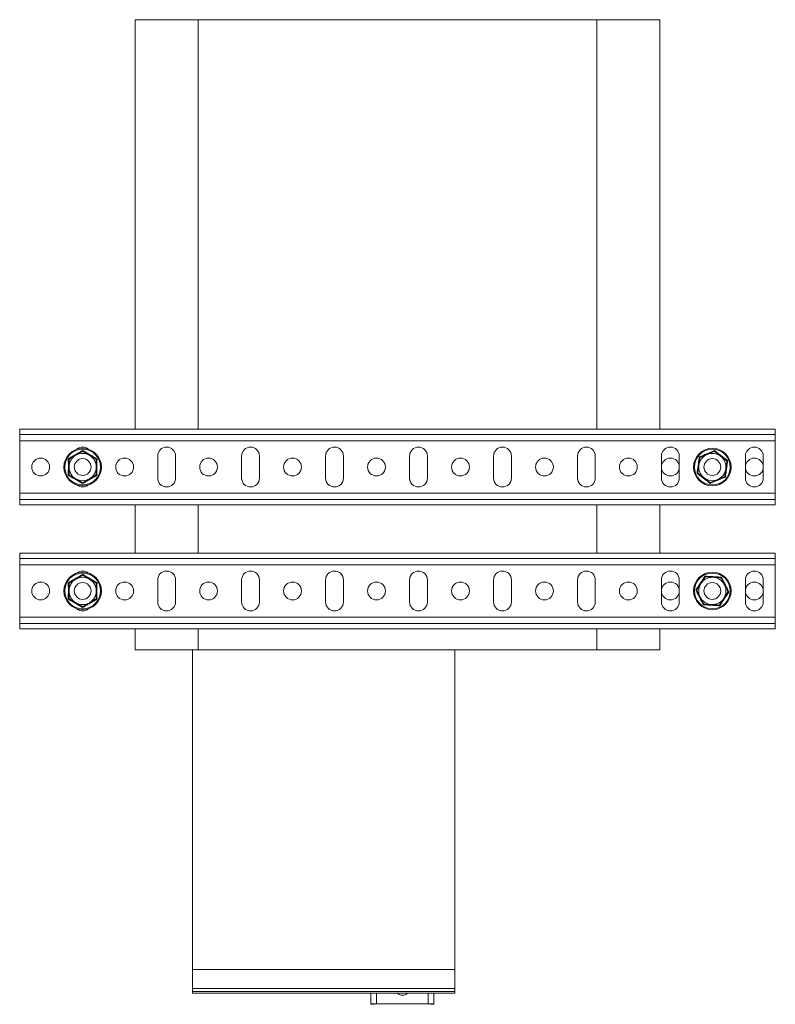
# Model space of a CAD drawing. Header units: millimetres. Extents: x -2 to 1106, y -1683 to -75.
# Tile 4 of 7: x 746 to 1106, y -1658 to -1189. Entities that reach past the tile are written whole.
import ezdxf

# ---------------------------------------------------------------- set-up
doc = ezdxf.new("R2010")
doc.units = ezdxf.units.MM

msp = doc.modelspace()

# ---------------------------------------------------------------- linework, layer by layer
at = {"color": 7, "linetype": 'Continuous', "lineweight": 15}
for p, q in [((800.74, -1384.02), (800.74, -1189.02)), ((800.74, -1189.02), (830.74, -1189.02)), ((1020.74, -1189.02), (830.74, -1189.02)), ((1020.74, -1189.02), (1050.74, -1189.02)), ((1050.74, -1189.02), (1050.74, -1384.02)), ((1105.74, -1384.02), (745.74, -1384.02)), ((745.74, -1386.52), (745.74, -1384.02)), ((1105.74, -1386.52), (745.74, -1386.52)), ((745.74, -1389.52), (745.74, -1386.52)), ((1105.74, -1386.52), (1105.74, -1384.02)), ((1105.74, -1389.52), (1105.74, -1386.52)), ((1105.74, -1389.52), (745.74, -1389.52)), ((745.74, -1414.52), (745.74, -1389.52)), ((1105.74, -1414.52), (1105.74, -1389.52)), ((811.49, -1396.77), (811.49, -1407.27)), ((819.99, -1407.27), (819.99, -1396.77)), ((851.49, -1396.77), (851.49, -1407.27)), ((859.99, -1407.27), (859.99, -1396.77)), ((891.49, -1396.77), (891.49, -1407.27)), ((899.99, -1407.27), (899.99, -1396.77)), ((931.49, -1396.77), (931.49, -1407.27)), ((939.99, -1407.27), (939.99, -1396.77)), ((971.49, -1396.77), (971.49, -1407.27)), ((979.99, -1407.27), (979.99, -1396.77)), ((1011.49, -1396.77), (1011.49, -1407.27)), ((1019.99, -1407.27), (1019.99, -1396.77)), ((1051.49, -1396.77), (1051.49, -1407.27)), ((1059.99, -1407.27), (1059.99, -1396.77)), ((1091.49, -1396.77), (1091.49, -1407.27)), ((1099.99, -1407.27), (1099.99, -1396.77)), ((1105.74, -1414.52), (745.74, -1414.52)), ((745.74, -1417.52), (745.74, -1414.52)), ((1105.74, -1417.52), (1105.74, -1414.52)), ((1105.74, -1417.52), (745.74, -1417.52)), ((745.74, -1420.02), (745.74, -1417.52)), ((1105.74, -1420.02), (745.74, -1420.02)), ((800.74, -1443.02), (800.74, -1420.02)), ((1050.74, -1420.02), (1050.74, -1443.02)), ((1105.74, -1420.02), (1105.74, -1417.52)), ((1105.74, -1443.02), (745.74, -1443.02)), ((745.74, -1445.52), (745.74, -1443.02)), ((1105.74, -1445.52), (1105.74, -1443.02)), ((1105.74, -1445.52), (745.74, -1445.52)), ((745.74, -1448.52), (745.74, -1445.52)), ((1105.74, -1448.52), (745.74, -1448.52)), ((745.74, -1473.52), (745.74, -1448.52)), ((1105.74, -1448.52), (1105.74, -1445.52)), ((1105.74, -1473.52), (1105.74, -1448.52)), ((811.49, -1455.77), (811.49, -1466.27)), ((819.99, -1466.27), (819.99, -1455.77)), ((851.49, -1455.77), (851.49, -1466.27)), ((859.99, -1466.27), (859.99, -1455.77)), ((891.49, -1455.77), (891.49, -1466.27)), ((899.99, -1466.27), (899.99, -1455.77)), ((931.49, -1455.77), (931.49, -1466.27)), ((939.99, -1466.27), (939.99, -1455.77)), ((971.49, -1455.77), (971.49, -1466.27)), ((979.99, -1466.27), (979.99, -1455.77)), ((1011.49, -1455.77), (1011.49, -1466.27)), ((1019.99, -1466.27), (1019.99, -1455.77)), ((1051.49, -1455.77), (1051.49, -1466.27)), ((1059.99, -1466.27), (1059.99, -1455.77)), ((1091.49, -1455.77), (1091.49, -1466.27)), ((1099.99, -1466.27), (1099.99, -1455.77)), ((1105.74, -1473.52), (745.74, -1473.52)), ((745.74, -1476.52), (745.74, -1473.52)), ((1105.74, -1476.52), (745.74, -1476.52)), ((745.74, -1479.02), (745.74, -1476.52)), ((1105.74, -1476.52), (1105.74, -1473.52)), ((1105.74, -1479.02), (1105.74, -1476.52)), ((1105.74, -1479.02), (745.74, -1479.02)), ((800.74, -1489.02), (800.74, -1479.02)), ((1050.74, -1479.02), (1050.74, -1489.02)), ((830.74, -1489.02), (800.74, -1489.02)), ((828.09, -1641.19), (828.09, -1489.02)), ((1020.74, -1489.02), (830.74, -1489.02)), ((953.09, -1641.19), (953.09, -1489.02)), ((1050.74, -1489.02), (1020.74, -1489.02)), ((953.09, -1641.19), (828.09, -1641.19)), ((828.09, -1641.19), (828.09, -1650.29)), ((953.09, -1641.19), (953.09, -1650.29)), ((828.09, -1650.29), (953.09, -1650.29)), ((828.09, -1650.29), (828.09, -1651.73)), ((828.09, -1651.73), (953.09, -1651.73)), ((828.09, -1651.73), (828.09, -1652.5)), ((828.09, -1652.5), (953.09, -1652.5)), ((828.09, -1652.5), (953.09, -1652.5)), ((828.09, -1652.5), (828.09, -1652.5)), ((913.09, -1657.62), (913.09, -1652.5)), ((943.09, -1657.62), (943.09, -1652.5)), ((953.09, -1650.29), (953.09, -1651.73)), ((953.09, -1651.73), (953.09, -1652.5)), ((953.09, -1652.5), (953.09, -1652.5)), ((913.09, -1657.62), (914.59, -1657.62)), ((913.09, -1657.84), (913.09, -1657.62)), ((913.09, -1657.84), (914.59, -1657.84)), ((913.09, -1657.84), (914.59, -1657.84)), ((913.09, -1657.84), (913.09, -1657.84)), ((914.59, -1657.84), (914.59, -1657.62)), ((914.59, -1657.84), (914.59, -1657.84)), ((915.79, -1657.55), (940.39, -1657.55)), ((915.79, -1657.55), (915.79, -1657.59)), ((915.79, -1657.59), (940.39, -1657.59)), ((940.39, -1657.55), (940.39, -1657.59)), ((943.09, -1657.62), (941.59, -1657.62)), ((941.59, -1657.62), (941.59, -1657.84)), ((941.59, -1657.84), (943.09, -1657.84)), ((941.59, -1657.84), (943.09, -1657.84)), ((941.59, -1657.84), (941.59, -1657.84)), ((943.09, -1657.62), (943.09, -1657.84)), ((943.09, -1657.84), (943.09, -1657.84))]:
    msp.add_line(p, q, dxfattribs=at)
at = {"color": 8, "linetype": 'Continuous', "lineweight": 15}
for p, q in [((830.74, -1189.02), (830.74, -1384.02)), ((1020.74, -1384.02), (1020.74, -1189.02)), ((830.74, -1420.02), (830.74, -1443.02)), ((1020.74, -1443.02), (1020.74, -1420.02)), ((830.74, -1479.02), (830.74, -1489.02)), ((1020.74, -1489.02), (1020.74, -1479.02)), ((915.79, -1657.55), (915.79, -1652.5)), ((940.39, -1657.55), (940.39, -1652.5))]:
    msp.add_line(p, q, dxfattribs=at)
at = {"color": 7, "linetype": 'Continuous', "lineweight": 15}
for centre, radius in [((775.74, -1402.02), 8.95), ((775.74, -1402.02), 8.54), ((1075.74, -1402.02), 8.95), ((1075.74, -1402.02), 8.54), ((755.74, -1402.02), 4.25), ((775.74, -1402.02), 4), ((795.74, -1402.02), 4.25), ((835.74, -1402.02), 4.25), ((875.74, -1402.02), 4.25), ((915.74, -1402.02), 4.25), ((955.74, -1402.02), 4.25), ((995.74, -1402.02), 4.25), ((1035.74, -1402.02), 4.25), ((1055.74, -1402.02), 4.25), ((1075.74, -1402.02), 4), ((1095.74, -1402.02), 4.25), ((775.74, -1461.02), 8.95), ((775.74, -1461.02), 8.54), ((1075.74, -1461.02), 8.95), ((1075.74, -1461.02), 8.54), ((755.74, -1461.02), 4.25), ((775.74, -1461.02), 4), ((795.74, -1461.02), 4.25), ((835.74, -1461.02), 4.25), ((875.74, -1461.02), 4.25), ((915.74, -1461.02), 4.25), ((955.74, -1461.02), 4.25), ((995.74, -1461.02), 4.25), ((1035.74, -1461.02), 4.25), ((1055.74, -1461.02), 4.25), ((1075.74, -1461.02), 4), ((1095.74, -1461.02), 4.25)]:
    msp.add_circle(centre, radius, dxfattribs=at)
for centre, radius, start, end in [((775.74, -1402.02), 6.5, 120, 180), ((775.74, -1402.02), 6.5, 60, 120), ((775.74, -1396.77), 4.25, 50.5884, 129.4116), ((775.74, -1402.02), 6.5, 0, 60), ((815.74, -1396.77), 4.25, 0, 180), ((855.74, -1396.77), 4.25, 0, 180), ((895.74, -1396.77), 4.25, 0, 180), ((935.74, -1396.77), 4.25, 0, 180), ((975.74, -1396.77), 4.25, 0, 180), ((1015.74, -1396.77), 4.25, 0, 180), ((1055.74, -1396.77), 4.25, 0, 180), ((1075.74, -1402.02), 6.5, 112.3322, 172.3322), ((1075.74, -1402.02), 6.5, 52.3322, 112.3322), ((1075.74, -1402.02), 6.5, 352.3322, 52.3322), ((1095.74, -1396.77), 4.25, 0, 180), ((1075.74, -1402.02), 6.5, 172.3322, 232.3322), ((775.74, -1402.02), 6.5, 180, 240), ((775.74, -1402.02), 6.5, 300, 0), ((1075.74, -1402.02), 6.5, 292.3322, 352.3322), ((775.74, -1402.02), 6.5, 240, 300), ((775.74, -1407.27), 4.25, 230.5884, 309.4116), ((815.74, -1407.27), 4.25, 180, 360), ((855.74, -1407.27), 4.25, 180, 360), ((895.74, -1407.27), 4.25, 180, 0), ((935.74, -1407.27), 4.25, 180, 360), ((975.74, -1407.27), 4.25, 180, 0), ((1015.74, -1407.27), 4.25, 180, 0), ((1055.74, -1407.27), 4.25, 180, 360), ((1075.74, -1402.02), 6.5, 232.3322, 292.3322), ((1095.74, -1407.27), 4.25, 180, 0), ((775.74, -1455.77), 4.25, 50.5884, 129.4116), ((815.74, -1455.77), 4.25, 0, 180), ((855.74, -1455.77), 4.25, 0, 180), ((895.74, -1455.77), 4.25, 0, 180), ((935.74, -1455.77), 4.25, 0, 180), ((975.74, -1455.77), 4.25, 0, 180), ((1015.74, -1455.77), 4.25, 0, 180), ((1055.74, -1455.77), 4.25, 360, 180), ((1095.74, -1455.77), 4.25, 0, 180), ((775.74, -1461.02), 6.5, 120, 180), ((775.74, -1461.02), 6.5, 60, 120), ((775.74, -1461.02), 6.5, 0, 60), ((1075.74, -1461.02), 6.5, 146.7895, 206.7895), ((1075.74, -1461.02), 6.5, 86.7895, 146.7895), ((1075.74, -1461.02), 6.5, 26.7895, 86.7895), ((775.74, -1461.02), 6.5, 180, 240), ((775.74, -1461.02), 6.5, 300, 0), ((1075.74, -1461.02), 6.5, 326.7895, 26.7895), ((775.74, -1461.02), 6.5, 240, 300), ((815.74, -1466.27), 4.25, 180, 360), ((855.74, -1466.27), 4.25, 180, 360), ((895.74, -1466.27), 4.25, 180, 0), ((935.74, -1466.27), 4.25, 180, 0), ((975.74, -1466.27), 4.25, 180, 0), ((1015.74, -1466.27), 4.25, 180, 360), ((1055.74, -1466.27), 4.25, 180, 0), ((1075.74, -1461.02), 6.5, 206.7895, 266.7895), ((1075.74, -1461.02), 6.5, 266.7895, 326.7895), ((1095.74, -1466.27), 4.25, 180, 0), ((775.74, -1466.27), 4.25, 230.5884, 309.4116), ((928.09, -1650.3), 3.25, 222.6894, 317.3106), ((915.12, -1684.6), 27.06, 88.5715, 94.2927), ((915.49, -1669.61), 12.03, 88.5715, 94.2927), ((941.07, -1684.6), 27.06, 85.7073, 91.4285), ((940.69, -1669.61), 12.03, 85.7073, 91.4285)]:
    msp.add_arc(centre, radius, start, end, dxfattribs=at)
for points, knots in [([(768.9, -1398.07), (769.04, -1397.99), (769.31, -1397.84), (770.14, -1397.37), (771.39, -1396.66), (772.96, -1395.75), (774.41, -1394.9), (775.3, -1394.38), (775.74, -1394.12)], [0, 0, 0, 0, 0.060425, 0.120868, 0.362781, 0.606921, 0.80296, 1, 1, 1, 1]), ([(769.24, -1398.26), (769.7, -1398), (770.62, -1397.47), (771.66, -1396.87), (772.29, -1396.5), (772.42, -1396.42), (772.49, -1396.39)], [0, 0, 0, 0, 0.4347886, 0.8798371, 0.9398946, 1, 1, 1, 1]), ([(772.49, -1396.39), (773.35, -1395.89), (774.46, -1395.25), (775.5, -1394.65), (775.74, -1394.51)], [0, 0, 0, 0, 0.7690072, 1, 1, 1, 1]), ([(775.74, -1394.12), (775.74, -1394.12), (775.74, -1394.18), (775.74, -1394.28), (775.74, -1394.41), (775.74, -1394.49), (775.74, -1394.5), (775.74, -1394.51)], [0, 0, 0, 0, 0.006853, 0.267585, 0.528633, 0.763832, 1, 1, 1, 1]), ([(775.74, -1394.12), (775.88, -1394.2), (776.15, -1394.36), (776.97, -1394.84), (778.21, -1395.57), (779.77, -1396.48), (781.24, -1397.31), (782.13, -1397.81), (782.58, -1398.07)], [0, 0, 0, 0, 0.060425, 0.120868, 0.362781, 0.606921, 0.80296, 1, 1, 1, 1]), ([(775.74, -1394.51), (776.2, -1394.77), (777.12, -1395.31), (778.16, -1395.91), (778.79, -1396.27), (778.92, -1396.35), (778.99, -1396.39)], [0, 0, 0, 0, 0.434789, 0.879837, 0.939895, 1, 1, 1, 1]), ([(778.99, -1396.39), (779.41, -1396.63), (780.27, -1397.13), (781.35, -1397.75), (782, -1398.12), (782.24, -1398.26)], [0, 0, 0, 0, 0.379585, 0.769571, 1, 1, 1, 1]), ([(1069.49, -1397.19), (1069.78, -1397.07), (1070.66, -1396.72), (1072.15, -1396.12), (1073.82, -1395.44), (1075.37, -1394.79), (1076.32, -1394.39), (1076.79, -1394.19)], [0, 0, 0, 0, 0.120864, 0.362778, 0.606919, 0.802959, 1, 1, 1, 1]), ([(1069.8, -1397.43), (1070.09, -1397.31), (1071.2, -1396.85), (1072.39, -1396.36), (1073.27, -1396)], [0, 0, 0, 0, 0.263898, 1, 1, 1, 1]), ([(1073.27, -1396), (1073.42, -1395.94), (1074.52, -1395.49), (1075.7, -1395.01), (1076.66, -1394.61), (1076.74, -1394.58)], [0, 0, 0, 0, 0.127944, 0.927356, 1, 1, 1, 1]), ([(1076.79, -1394.19), (1076.79, -1394.19), (1076.79, -1394.25), (1076.77, -1394.35), (1076.76, -1394.48), (1076.74, -1394.56), (1076.74, -1394.57), (1076.74, -1394.58)], [0, 0, 0, 0, 0.006853, 0.267585, 0.528633, 0.763832, 1, 1, 1, 1]), ([(1076.74, -1394.58), (1077.16, -1394.9), (1078, -1395.55), (1078.95, -1396.29), (1079.53, -1396.73), (1079.65, -1396.82), (1079.71, -1396.87)], [0, 0, 0, 0, 0.434789, 0.879837, 0.939895, 1, 1, 1, 1]), ([(1076.79, -1394.19), (1076.92, -1394.29), (1077.17, -1394.48), (1077.91, -1395.07), (1079.05, -1395.96), (1080.48, -1397.06), (1081.82, -1398.08), (1082.63, -1398.7), (1083.04, -1399.02)], [0, 0, 0, 0, 0.060425, 0.120868, 0.362781, 0.606921, 0.80296, 1, 1, 1, 1]), ([(1079.71, -1396.87), (1080.5, -1397.48), (1081.51, -1398.26), (1082.46, -1398.99), (1082.68, -1399.16)], [0, 0, 0, 0, 0.769007, 1, 1, 1, 1]), ([(768.9, -1405.96), (768.91, -1405.65), (768.91, -1404.7), (768.92, -1403.1), (768.93, -1401.29), (768.92, -1399.61), (768.91, -1398.58), (768.9, -1398.07)], [0, 0, 0, 0, 0.120864, 0.362778, 0.606919, 0.802959, 1, 1, 1, 1]), ([(768.9, -1398.07), (768.9, -1398.07), (768.95, -1398.1), (769.04, -1398.15), (769.15, -1398.21), (769.23, -1398.25), (769.24, -1398.26), (769.24, -1398.26)], [0, 0, 0, 0, 0.006853, 0.267585, 0.528633, 0.763832, 1, 1, 1, 1]), ([(769.24, -1402.02), (769.24, -1401.85), (769.24, -1400.66), (769.24, -1399.39), (769.24, -1398.35), (769.24, -1398.26)], [0, 0, 0, 0, 0.127944, 0.927356, 1, 1, 1, 1]), ([(782.24, -1398.26), (782.25, -1398.26), (782.26, -1398.25), (782.33, -1398.21), (782.44, -1398.15), (782.53, -1398.1), (782.58, -1398.07), (782.58, -1398.07)], [0, 0, 0, 0, 0.2361684, 0.4713674, 0.7324146, 0.9931471, 1, 1, 1, 1]), ([(782.24, -1402.02), (782.24, -1401.85), (782.24, -1400.66), (782.24, -1399.39), (782.24, -1398.35), (782.24, -1398.26)], [0, 0, 0, 0, 0.127944, 0.927356, 1, 1, 1, 1]), ([(782.58, -1398.07), (782.58, -1398.38), (782.56, -1399.96), (782.55, -1402.63), (782.57, -1404.93), (782.58, -1405.96)], [0, 0, 0, 0, 0.120964, 0.606826, 1, 1, 1, 1]), ([(1068.44, -1405.02), (1068.48, -1404.7), (1068.71, -1403.14), (1069.07, -1400.5), (1069.36, -1398.21), (1069.49, -1397.19)], [0, 0, 0, 0, 0.120964, 0.606826, 1, 1, 1, 1]), ([(1068.8, -1404.87), (1068.87, -1404.35), (1069.01, -1403.29), (1069.18, -1402.02), (1069.28, -1401.3), (1069.3, -1401.15)], [0, 0, 0, 0, 0.4347938, 0.8798477, 1, 1, 1, 1]), ([(1069.3, -1401.15), (1069.43, -1400.17), (1069.6, -1398.89), (1069.76, -1397.7), (1069.8, -1397.43)], [0, 0, 0, 0, 0.7690072, 1, 1, 1, 1]), ([(1069.49, -1397.19), (1069.49, -1397.19), (1069.54, -1397.23), (1069.62, -1397.29), (1069.72, -1397.37), (1069.79, -1397.42), (1069.79, -1397.43), (1069.8, -1397.43)], [0, 0, 0, 0, 0.006853, 0.267585, 0.528633, 0.763832, 1, 1, 1, 1]), ([(1083.04, -1399.02), (1083.02, -1399.17), (1082.98, -1399.48), (1082.84, -1400.42), (1082.64, -1401.85), (1082.4, -1403.64), (1082.18, -1405.31), (1082.05, -1406.33), (1081.99, -1406.84)], [0, 0, 0, 0, 0.060425, 0.120868, 0.362781, 0.606921, 0.80296, 1, 1, 1, 1]), ([(1082.68, -1399.16), (1082.61, -1399.68), (1082.47, -1400.74), (1082.31, -1401.93), (1082.21, -1402.65), (1082.19, -1402.81), (1082.18, -1402.88)], [0, 0, 0, 0, 0.434789, 0.879837, 0.939895, 1, 1, 1, 1]), ([(1083.04, -1399.02), (1083.04, -1399.02), (1082.99, -1399.04), (1082.89, -1399.08), (1082.78, -1399.12), (1082.7, -1399.16), (1082.69, -1399.16), (1082.68, -1399.16)], [0, 0, 0, 0, 0.006853, 0.267585, 0.528633, 0.763832, 1, 1, 1, 1]), ([(768.9, -1405.96), (768.9, -1405.96), (768.95, -1405.93), (769.04, -1405.88), (769.15, -1405.82), (769.23, -1405.78), (769.24, -1405.77), (769.24, -1405.77)], [0, 0, 0, 0, 0.006853, 0.267585, 0.528633, 0.763832, 1, 1, 1, 1]), ([(775.74, -1409.91), (775.47, -1409.75), (774.11, -1408.95), (771.8, -1407.6), (769.8, -1406.47), (768.9, -1405.96)], [0, 0, 0, 0, 0.120964, 0.606826, 1, 1, 1, 1]), ([(769.24, -1405.77), (769.24, -1405.45), (769.24, -1404.25), (769.24, -1402.96), (769.24, -1402.02)], [0, 0, 0, 0, 0.2638982, 1, 1, 1, 1]), ([(772.49, -1407.64), (771.63, -1407.15), (770.52, -1406.51), (769.48, -1405.91), (769.24, -1405.77)], [0, 0, 0, 0, 0.769007, 1, 1, 1, 1]), ([(782.58, -1405.96), (782.44, -1406.04), (782.17, -1406.2), (781.34, -1406.66), (780.09, -1407.38), (778.52, -1408.28), (777.07, -1409.13), (776.18, -1409.65), (775.74, -1409.91)], [0, 0, 0, 0, 0.060425, 0.120868, 0.362781, 0.606921, 0.80296, 1, 1, 1, 1]), ([(782.24, -1405.77), (781.79, -1406.03), (780.86, -1406.56), (779.75, -1407.2), (779.12, -1407.57), (778.99, -1407.64)], [0, 0, 0, 0, 0.434794, 0.879848, 1, 1, 1, 1]), ([(782.24, -1405.77), (782.24, -1405.45), (782.24, -1404.25), (782.24, -1402.96), (782.24, -1402.02)], [0, 0, 0, 0, 0.263898, 1, 1, 1, 1]), ([(782.24, -1405.77), (782.25, -1405.77), (782.26, -1405.78), (782.33, -1405.82), (782.44, -1405.88), (782.53, -1405.93), (782.58, -1405.96), (782.58, -1405.96)], [0, 0, 0, 0, 0.236168, 0.471367, 0.732415, 0.993147, 1, 1, 1, 1]), ([(1068.8, -1404.87), (1068.79, -1404.87), (1068.78, -1404.87), (1068.7, -1404.91), (1068.59, -1404.95), (1068.49, -1404.99), (1068.44, -1405.02), (1068.44, -1405.02)], [0, 0, 0, 0, 0.236168, 0.471367, 0.732415, 0.993147, 1, 1, 1, 1]), ([(1074.69, -1409.84), (1074.56, -1409.74), (1074.32, -1409.55), (1073.57, -1408.96), (1072.44, -1408.07), (1071, -1406.97), (1069.67, -1405.95), (1068.85, -1405.33), (1068.44, -1405.02)], [0, 0, 0, 0, 0.060425, 0.120868, 0.362781, 0.606921, 0.80296, 1, 1, 1, 1]), ([(1071.77, -1407.16), (1070.99, -1406.56), (1069.97, -1405.77), (1069.02, -1405.04), (1068.8, -1404.87)], [0, 0, 0, 0, 0.769007, 1, 1, 1, 1]), ([(1082.18, -1402.88), (1082.12, -1403.37), (1081.99, -1404.35), (1081.82, -1405.59), (1081.72, -1406.33), (1081.68, -1406.6)], [0, 0, 0, 0, 0.379585, 0.769571, 1, 1, 1, 1]), ([(775.74, -1409.52), (775.29, -1409.26), (774.36, -1408.73), (773.25, -1408.09), (772.62, -1407.72), (772.49, -1407.64)], [0, 0, 0, 0, 0.434794, 0.879848, 1, 1, 1, 1]), ([(778.99, -1407.64), (778.13, -1408.14), (777.02, -1408.78), (775.98, -1409.38), (775.74, -1409.52)], [0, 0, 0, 0, 0.7690072, 1, 1, 1, 1]), ([(775.74, -1409.52), (775.74, -1409.53), (775.74, -1409.54), (775.74, -1409.62), (775.74, -1409.75), (775.74, -1409.85), (775.74, -1409.91), (775.74, -1409.91)], [0, 0, 0, 0, 0.2361684, 0.4713674, 0.7324146, 0.9931471, 1, 1, 1, 1]), ([(1074.74, -1409.45), (1074.32, -1409.13), (1073.48, -1408.48), (1072.47, -1407.7), (1071.89, -1407.26), (1071.77, -1407.16)], [0, 0, 0, 0, 0.434794, 0.879848, 1, 1, 1, 1]), ([(1081.99, -1406.84), (1081.7, -1406.96), (1080.23, -1407.55), (1077.76, -1408.55), (1075.64, -1409.44), (1074.69, -1409.84)], [0, 0, 0, 0, 0.120964, 0.606826, 1, 1, 1, 1]), ([(1074.74, -1409.45), (1074.74, -1409.46), (1074.74, -1409.47), (1074.73, -1409.56), (1074.71, -1409.68), (1074.69, -1409.78), (1074.69, -1409.84), (1074.69, -1409.84)], [0, 0, 0, 0, 0.236168, 0.471367, 0.732415, 0.993147, 1, 1, 1, 1]), ([(1074.74, -1409.45), (1075.03, -1409.33), (1076.14, -1408.88), (1077.33, -1408.39), (1078.21, -1408.03)], [0, 0, 0, 0, 0.263898, 1, 1, 1, 1]), ([(1078.21, -1408.03), (1078.36, -1407.97), (1079.46, -1407.51), (1080.64, -1407.03), (1081.6, -1406.63), (1081.68, -1406.6)], [0, 0, 0, 0, 0.127944, 0.927356, 1, 1, 1, 1]), ([(1081.68, -1406.6), (1081.69, -1406.61), (1081.7, -1406.61), (1081.76, -1406.66), (1081.86, -1406.74), (1081.94, -1406.81), (1081.99, -1406.84), (1081.99, -1406.84)], [0, 0, 0, 0, 0.2361684, 0.4713674, 0.7324146, 0.9931471, 1, 1, 1, 1]), ([(768.9, -1457.07), (769.04, -1456.99), (769.31, -1456.84), (770.14, -1456.37), (771.39, -1455.66), (772.96, -1454.75), (774.41, -1453.9), (775.3, -1453.38), (775.74, -1453.12)], [0, 0, 0, 0, 0.060425, 0.120868, 0.362781, 0.606921, 0.80296, 1, 1, 1, 1]), ([(775.74, -1453.12), (775.74, -1453.12), (775.74, -1453.18), (775.74, -1453.28), (775.74, -1453.41), (775.74, -1453.49), (775.74, -1453.5), (775.74, -1453.51)], [0, 0, 0, 0, 0.006853, 0.267585, 0.528633, 0.763832, 1, 1, 1, 1]), ([(775.74, -1453.12), (775.88, -1453.2), (776.15, -1453.36), (776.97, -1453.84), (778.21, -1454.57), (779.77, -1455.48), (781.24, -1456.31), (782.13, -1456.81), (782.58, -1457.07)], [0, 0, 0, 0, 0.060425, 0.120868, 0.362781, 0.606921, 0.80296, 1, 1, 1, 1]), ([(768.9, -1464.96), (768.91, -1464.65), (768.91, -1463.7), (768.92, -1462.1), (768.93, -1460.29), (768.92, -1458.61), (768.91, -1457.58), (768.9, -1457.07)], [0, 0, 0, 0, 0.120864, 0.362778, 0.606919, 0.802959, 1, 1, 1, 1]), ([(768.9, -1457.07), (768.9, -1457.07), (768.95, -1457.1), (769.04, -1457.15), (769.15, -1457.21), (769.23, -1457.25), (769.24, -1457.26), (769.24, -1457.26)], [0, 0, 0, 0, 0.006853, 0.267585, 0.528633, 0.763832, 1, 1, 1, 1]), ([(769.24, -1457.26), (769.7, -1457), (770.62, -1456.47), (771.66, -1455.87), (772.29, -1455.5), (772.42, -1455.42), (772.49, -1455.39)], [0, 0, 0, 0, 0.4347886, 0.8798371, 0.9398946, 1, 1, 1, 1]), ([(769.24, -1461.02), (769.24, -1460.85), (769.24, -1459.66), (769.24, -1458.39), (769.24, -1457.35), (769.24, -1457.26)], [0, 0, 0, 0, 0.127944, 0.927356, 1, 1, 1, 1]), ([(772.49, -1455.39), (773.35, -1454.89), (774.46, -1454.25), (775.5, -1453.65), (775.74, -1453.51)], [0, 0, 0, 0, 0.7690072, 1, 1, 1, 1]), ([(775.74, -1453.51), (776.2, -1453.77), (777.12, -1454.31), (778.16, -1454.91), (778.79, -1455.27), (778.92, -1455.35), (778.99, -1455.39)], [0, 0, 0, 0, 0.4347886, 0.8798371, 0.9398946, 1, 1, 1, 1]), ([(778.99, -1455.39), (779.41, -1455.63), (780.27, -1456.13), (781.35, -1456.75), (782, -1457.12), (782.24, -1457.26)], [0, 0, 0, 0, 0.379585, 0.769571, 1, 1, 1, 1]), ([(782.24, -1457.26), (782.25, -1457.26), (782.26, -1457.25), (782.33, -1457.21), (782.44, -1457.15), (782.53, -1457.1), (782.58, -1457.07), (782.58, -1457.07)], [0, 0, 0, 0, 0.236168, 0.471367, 0.732415, 0.993147, 1, 1, 1, 1]), ([(782.24, -1461.02), (782.24, -1460.85), (782.24, -1459.66), (782.24, -1458.39), (782.24, -1457.35), (782.24, -1457.26)], [0, 0, 0, 0, 0.127944, 0.927356, 1, 1, 1, 1]), ([(782.58, -1457.07), (782.58, -1457.38), (782.56, -1458.96), (782.55, -1461.63), (782.57, -1463.93), (782.58, -1464.96)], [0, 0, 0, 0, 0.120964, 0.606826, 1, 1, 1, 1]), ([(1067.86, -1460.57), (1068.03, -1460.31), (1068.56, -1459.52), (1069.44, -1458.19), (1070.44, -1456.68), (1071.35, -1455.26), (1071.9, -1454.4), (1072.18, -1453.97)], [0, 0, 0, 0, 0.120864, 0.362778, 0.606919, 0.802959, 1, 1, 1, 1]), ([(1068.25, -1460.6), (1068.42, -1460.33), (1069.08, -1459.33), (1069.78, -1458.25), (1070.3, -1457.46)], [0, 0, 0, 0, 0.263898, 1, 1, 1, 1]), ([(1070.3, -1457.46), (1070.39, -1457.32), (1071.04, -1456.32), (1071.74, -1455.26), (1072.31, -1454.39), (1072.36, -1454.32)], [0, 0, 0, 0, 0.127944, 0.927356, 1, 1, 1, 1]), ([(1072.18, -1453.97), (1072.18, -1453.97), (1072.21, -1454.02), (1072.26, -1454.11), (1072.31, -1454.22), (1072.35, -1454.3), (1072.36, -1454.31), (1072.36, -1454.32)], [0, 0, 0, 0, 0.0068529, 0.2675854, 0.5286326, 0.7638316, 1, 1, 1, 1]), ([(1072.18, -1453.97), (1072.34, -1453.98), (1072.65, -1454), (1073.6, -1454.06), (1075.04, -1454.15), (1076.84, -1454.25), (1078.53, -1454.34), (1079.55, -1454.39), (1080.07, -1454.41)], [0, 0, 0, 0, 0.060425, 0.120868, 0.362781, 0.606921, 0.80296, 1, 1, 1, 1]), ([(1072.36, -1454.32), (1072.88, -1454.35), (1073.95, -1454.4), (1075.15, -1454.47), (1075.87, -1454.51), (1076.03, -1454.52), (1076.1, -1454.53)], [0, 0, 0, 0, 0.4347886, 0.8798371, 0.9398946, 1, 1, 1, 1]), ([(1076.1, -1454.53), (1077.09, -1454.58), (1078.38, -1454.65), (1079.58, -1454.72), (1079.85, -1454.74)], [0, 0, 0, 0, 0.769007, 1, 1, 1, 1]), ([(1080.07, -1454.41), (1080.06, -1454.41), (1080.03, -1454.46), (1079.98, -1454.55), (1079.91, -1454.65), (1079.86, -1454.72), (1079.85, -1454.73), (1079.85, -1454.74)], [0, 0, 0, 0, 0.006853, 0.267585, 0.528633, 0.763832, 1, 1, 1, 1]), ([(1079.85, -1454.74), (1080.09, -1455.21), (1080.57, -1456.16), (1081.11, -1457.23), (1081.44, -1457.88), (1081.51, -1458.02), (1081.54, -1458.09)], [0, 0, 0, 0, 0.434789, 0.879837, 0.939895, 1, 1, 1, 1]), ([(1080.07, -1454.41), (1080.13, -1454.55), (1080.27, -1454.83), (1080.7, -1455.68), (1081.34, -1456.97), (1082.15, -1458.59), (1082.92, -1460.09), (1083.39, -1461), (1083.62, -1461.46)], [0, 0, 0, 0, 0.060425, 0.120868, 0.362781, 0.606921, 0.80296, 1, 1, 1, 1]), ([(769.24, -1464.77), (769.24, -1464.45), (769.24, -1463.25), (769.24, -1461.96), (769.24, -1461.02)], [0, 0, 0, 0, 0.2638982, 1, 1, 1, 1]), ([(782.24, -1464.77), (782.24, -1464.45), (782.24, -1463.25), (782.24, -1461.96), (782.24, -1461.02)], [0, 0, 0, 0, 0.2638982, 1, 1, 1, 1]), ([(1067.86, -1460.57), (1067.86, -1460.57), (1067.92, -1460.58), (1068.02, -1460.58), (1068.14, -1460.59), (1068.23, -1460.59), (1068.24, -1460.59), (1068.25, -1460.6)], [0, 0, 0, 0, 0.006853, 0.267585, 0.528633, 0.763832, 1, 1, 1, 1]), ([(1071.42, -1467.62), (1071.28, -1467.34), (1070.58, -1465.92), (1069.39, -1463.54), (1068.33, -1461.49), (1067.86, -1460.57)], [0, 0, 0, 0, 0.120964, 0.606826, 1, 1, 1, 1]), ([(1069.94, -1463.95), (1069.49, -1463.06), (1068.91, -1461.91), (1068.37, -1460.84), (1068.25, -1460.6)], [0, 0, 0, 0, 0.7690072, 1, 1, 1, 1]), ([(1083.62, -1461.46), (1083.45, -1461.72), (1082.57, -1463.03), (1081.1, -1465.26), (1079.86, -1467.2), (1079.3, -1468.06)], [0, 0, 0, 0, 0.120964, 0.606826, 1, 1, 1, 1]), ([(1081.18, -1464.58), (1081.27, -1464.44), (1081.92, -1463.44), (1082.62, -1462.38), (1083.19, -1461.51), (1083.23, -1461.44)], [0, 0, 0, 0, 0.127944, 0.9273558, 1, 1, 1, 1]), ([(1081.54, -1458.09), (1081.76, -1458.52), (1082.21, -1459.41), (1082.77, -1460.52), (1083.11, -1461.19), (1083.23, -1461.44)], [0, 0, 0, 0, 0.379585, 0.769571, 1, 1, 1, 1]), ([(1083.23, -1461.44), (1083.24, -1461.44), (1083.25, -1461.44), (1083.34, -1461.44), (1083.46, -1461.45), (1083.57, -1461.45), (1083.62, -1461.46), (1083.62, -1461.46)], [0, 0, 0, 0, 0.236168, 0.471367, 0.732415, 0.993147, 1, 1, 1, 1]), ([(768.9, -1464.96), (768.9, -1464.96), (768.95, -1464.93), (769.04, -1464.88), (769.15, -1464.82), (769.23, -1464.78), (769.24, -1464.77), (769.24, -1464.77)], [0, 0, 0, 0, 0.006853, 0.267585, 0.528633, 0.763832, 1, 1, 1, 1]), ([(775.74, -1468.91), (775.47, -1468.75), (774.11, -1467.95), (771.8, -1466.6), (769.8, -1465.47), (768.9, -1464.96)], [0, 0, 0, 0, 0.120964, 0.606826, 1, 1, 1, 1]), ([(772.49, -1466.64), (771.63, -1466.15), (770.52, -1465.51), (769.48, -1464.91), (769.24, -1464.77)], [0, 0, 0, 0, 0.769007, 1, 1, 1, 1]), ([(775.74, -1468.52), (775.29, -1468.26), (774.36, -1467.73), (773.25, -1467.09), (772.62, -1466.72), (772.49, -1466.64)], [0, 0, 0, 0, 0.434794, 0.879848, 1, 1, 1, 1]), ([(782.58, -1464.96), (782.44, -1465.04), (782.17, -1465.2), (781.34, -1465.66), (780.09, -1466.38), (778.52, -1467.28), (777.07, -1468.13), (776.18, -1468.65), (775.74, -1468.91)], [0, 0, 0, 0, 0.060425, 0.120868, 0.362781, 0.606921, 0.80296, 1, 1, 1, 1]), ([(778.99, -1466.64), (778.13, -1467.14), (777.02, -1467.78), (775.98, -1468.38), (775.74, -1468.52)], [0, 0, 0, 0, 0.769007, 1, 1, 1, 1]), ([(782.24, -1464.77), (781.79, -1465.03), (780.86, -1465.56), (779.75, -1466.2), (779.12, -1466.57), (778.99, -1466.64)], [0, 0, 0, 0, 0.434794, 0.879848, 1, 1, 1, 1]), ([(782.24, -1464.77), (782.25, -1464.77), (782.26, -1464.78), (782.33, -1464.82), (782.44, -1464.88), (782.53, -1464.93), (782.58, -1464.96), (782.58, -1464.96)], [0, 0, 0, 0, 0.236168, 0.471367, 0.732415, 0.993147, 1, 1, 1, 1]), ([(1071.63, -1467.3), (1071.39, -1466.83), (1070.91, -1465.88), (1070.34, -1464.73), (1070.01, -1464.08), (1069.94, -1463.95)], [0, 0, 0, 0, 0.434794, 0.879848, 1, 1, 1, 1]), ([(1071.63, -1467.3), (1071.63, -1467.3), (1071.62, -1467.31), (1071.57, -1467.38), (1071.51, -1467.48), (1071.45, -1467.57), (1071.42, -1467.62), (1071.42, -1467.62)], [0, 0, 0, 0, 0.236168, 0.471367, 0.732415, 0.993147, 1, 1, 1, 1]), ([(1075.38, -1467.51), (1074.39, -1467.45), (1073.1, -1467.38), (1071.91, -1467.31), (1071.63, -1467.3)], [0, 0, 0, 0, 0.769007, 1, 1, 1, 1]), ([(1079.12, -1467.72), (1079.3, -1467.45), (1079.95, -1466.45), (1080.66, -1465.37), (1081.18, -1464.58)], [0, 0, 0, 0, 0.263898, 1, 1, 1, 1]), ([(775.74, -1468.52), (775.74, -1468.53), (775.74, -1468.54), (775.74, -1468.62), (775.74, -1468.75), (775.74, -1468.85), (775.74, -1468.91), (775.74, -1468.91)], [0, 0, 0, 0, 0.236168, 0.471367, 0.732415, 0.993147, 1, 1, 1, 1]), ([(1079.3, -1468.06), (1079.14, -1468.05), (1078.83, -1468.03), (1077.88, -1467.97), (1076.44, -1467.88), (1074.64, -1467.78), (1072.96, -1467.69), (1071.93, -1467.65), (1071.42, -1467.62)], [0, 0, 0, 0, 0.060425, 0.120868, 0.362781, 0.606921, 0.80296, 1, 1, 1, 1]), ([(1079.12, -1467.72), (1078.6, -1467.69), (1077.54, -1467.63), (1076.26, -1467.55), (1075.53, -1467.51), (1075.38, -1467.51)], [0, 0, 0, 0, 0.4347938, 0.8798477, 1, 1, 1, 1]), ([(1079.12, -1467.72), (1079.13, -1467.72), (1079.13, -1467.73), (1079.17, -1467.81), (1079.23, -1467.92), (1079.27, -1468.01), (1079.3, -1468.06), (1079.3, -1468.06)], [0, 0, 0, 0, 0.236168, 0.471367, 0.732415, 0.993147, 1, 1, 1, 1])]:
    msp.add_open_spline(points, degree=3, knots=knots, dxfattribs=at)

doc.saveas('drawing.dxf')
